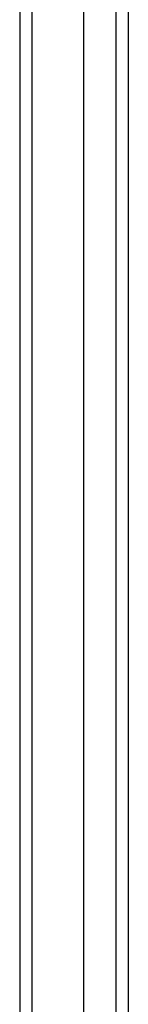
# Model space of a CAD drawing. Header units: inches. Extents: x 22 to 211, y 17 to 128.
# Tile 29 of 91: x 99.536 to 100.402, y 80.142 to 88.021. Entities that reach past the tile are written whole.
import ezdxf

# ---------------------------------------------------------------- set-up
doc = ezdxf.new("R2010")
doc.units = ezdxf.units.IN
doc.header["$MEASUREMENT"] = 0
doc.layers.add('Visible Edges(ANSI)', color=7, linetype='Continuous', lineweight=25)
doc.layers.add('Visible Tangent Edges(ANSI)', color=7, linetype='Continuous', lineweight=25)

msp = doc.modelspace()

# ---------------------------------------------------------------- linework, layer by layer
at = {"layer": 'Visible Edges(ANSI)'}
for p, q in [((99.5355, 103.6806), (99.5355, 43.8786)), ((100.0474, 44.4883), (100.0474, 103.071)), ((100.4017, 102.8825), (100.4017, 44.6768))]:
    msp.add_line(p, q, dxfattribs=at)
at = {"layer": 'Visible Tangent Edges(ANSI)'}
for p, q in [((99.6345, 43.8786), (99.6345, 103.6806)), ((100.3027, 103.0125), (100.3027, 44.5468))]:
    msp.add_line(p, q, dxfattribs=at)

doc.saveas('drawing.dxf')
